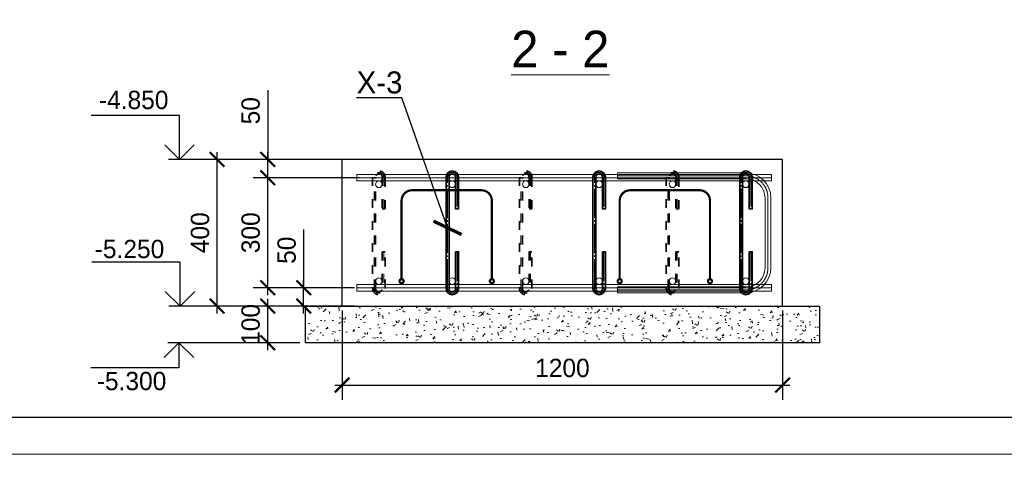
# Model space of a CAD drawing. Header units: millimetres. Extents: x -33345 to 4712671, y -3392 to 121473.
# Tile 130 of 256: x 789858 to 803271, y 44377 to 50426. Entities that reach past the tile are written whole.
import ezdxf
from ezdxf import colors
from ezdxf.entities.mleader import LeaderData, LeaderLine
from ezdxf.math import Vec2, Vec3

# ---------------------------------------------------------------- set-up
doc = ezdxf.new("R2010")
doc.units = ezdxf.units.MM
doc.linetypes.add('ACAD_ISO03W100', pattern=[30, 12, -18])
doc.linetypes.add('ГОСТ 2.303 5', pattern=[24, 20, -1.5, 1, -1.5])
doc.layers.add('_линия', color=7, linetype='Continuous')
doc.layers.add('СПДС_РАЗМЕРЫ', color=7, linetype='Continuous')
for name, color, linetype, lineweight in [('Lina', 7, 'Continuous', 20), ('w-hatch', 7, 'Continuous', 0), ('w-line', 7, 'Continuous', 0), ('w-Армирования', 172, 'Continuous', 30), ('КЖ Текст', 250, 'Continuous', 15), ('СПДС_w-ось', 4, 'Continuous', 0)]:
    doc.layers.add(name, color=color, linetype=linetype, lineweight=lineweight)
doc.styles.add('#_text', font='CS_Gost2304.shx')
doc.styles.add('ISO', font='isocpeui.ttf')
doc.styles.add('X-U-RW-01$0$StyleROMANS', font='GOTHIC.TTF')
doc.dimstyles.new('#_black', dxfattribs={"dimscale": 100, "dimtxt": 2.5, "dimasz": 2, "dimexe": 2, "dimexo": 0.625, "dimgap": 1, "dimtad": 1, "dimdec": 0, "dimtxsty": '#_text', "dimblk": 'ARCHTICK', "dimblk1": 'ARCHTICK', "dimblk2": 'DOT', "dimcen": 2.5, "dimdle": 1, "dimadec": 0, "dimazin": 2, "dimtfac": 0.75, "dimtdec": 0, "dimtmove": 1, "dimatfit": 3, "dimfxl": 1, "dimtfill": 1, "dimtolj": 1, "dimarcsym": 1})

# ---------------------------------------------------------------- blocks, each defined once
blk = doc.blocks.new('awe4tD')
at = {"layer": 'Lina', "ltscale": 10}
blk.add_lwpolyline([(-44239015, 22734378), (-44314815, 22734378), (-44314815, 22776378), (-44239015, 22776378)], close=True, dxfattribs=at)
at = {"layer": 'Lina', "lineweight": 30, "ltscale": 10}
blk.add_lwpolyline([(-44239515, 22734878), (-44312815, 22734878), (-44312815, 22775878), (-44239515, 22775878)], close=True, dxfattribs=at)
blk = doc.blocks.new('_ArchTick')
at = {"color": 0, "linetype": 'ByBlock', "const_width": 0.15}
blk.add_lwpolyline([(-0.5, -0.5), (0.5, 0.5)], dxfattribs=at)
blk = doc.blocks.new('*D3104')
at = {"layer": 'Defpoints', "color": 0, "transparency": 16777216}
for p in [(793236, 46521), (794479, 46521), (793508, 46021)]:
    blk.add_point(p, dxfattribs=at)
at = {"layer": 'СПДС_РАЗМЕРЫ', "color": 0, "lineweight": -2, "transparency": 16777216}
for p, q in [((793236, 45921), (793236, 46621)), ((794417, 46521), (793036, 46521)), ((793446, 46021), (793036, 46021))]:
    blk.add_line(p, q, dxfattribs=at)
at = {"layer": 'СПДС_РАЗМЕРЫ', "color": 0, "lineweight": 9, "transparency": 16777216, "insert": (793005, 46271), "char_height": 250, "attachment_point": 5, "rotation": 90, "style": 'X-U-RW-01$0$StyleROMANS', "bg_fill": 3, "box_fill_scale": 1.1, "bg_fill_color": 256, "bg_fill_true_color": 13158600, "bg_fill_transparency": 0}
blk.add_mtext('\\A1;100', dxfattribs=at)
at = {"layer": 'СПДС_РАЗМЕРЫ', "color": 0, "lineweight": -2, "transparency": 16777216, "xscale": 200, "yscale": 200, "zscale": 200}
for p, rotation in [((793236, 46521), 90), ((793236, 46021), 270)]:
    blk.add_blockref('_ArchTick', p, dxfattribs=dict(at, rotation=rotation))
blk = doc.blocks.new('_Dot')
at = {"color": 0, "linetype": 'ByBlock', "lineweight": -2}
blk.add_line((-0.5, 0), (-1, 0), dxfattribs=at)
at = {"color": 0, "linetype": 'ByBlock', "const_width": 0.5}
blk.add_lwpolyline([(-0.25, 0, 1), (0.25, 0, 1)], format="xyb", close=True, dxfattribs=at)
blk = doc.blocks.new('*D3105')
at = {"layer": 'Defpoints', "color": 0, "transparency": 16777216}
for p in [(792546, 48521), (794551, 48521), (794479, 46521)]:
    blk.add_point(p, dxfattribs=at)
at = {"layer": 'СПДС_РАЗМЕРЫ', "color": 0, "lineweight": -2, "transparency": 16777216}
for p, q in [((792546, 46421), (792546, 48621)), ((794488, 48521), (792346, 48521)), ((794417, 46521), (792346, 46521))]:
    blk.add_line(p, q, dxfattribs=at)
at = {"layer": 'СПДС_РАЗМЕРЫ', "color": 0, "lineweight": -2, "transparency": 16777216, "xscale": 200, "yscale": 200, "zscale": 200}
for p, rotation in [((792546, 48521), 90), ((792546, 46521), 270)]:
    blk.add_blockref('_ArchTick', p, dxfattribs=dict(at, rotation=rotation))
at = {"layer": 'СПДС_РАЗМЕРЫ', "color": 0, "lineweight": 9, "transparency": 16777216, "insert": (792315, 47521), "char_height": 250, "attachment_point": 5, "rotation": 90, "style": 'X-U-RW-01$0$StyleROMANS', "bg_fill": 3, "box_fill_scale": 1.1, "bg_fill_color": 256, "bg_fill_true_color": 13158600, "bg_fill_transparency": 0}
blk.add_mtext('\\A1;400', dxfattribs=at)
blk = doc.blocks.new('*D1736')
at = {"layer": 'Defpoints', "color": 0, "transparency": 16777216}
for p in [(793726, 46771), (794479, 46771), (794479, 46521)]:
    blk.add_point(p, dxfattribs=at)
at = {"layer": 'СПДС_РАЗМЕРЫ', "color": 0, "lineweight": -2, "transparency": 16777216}
for p, q in [((793726, 47563), (793726, 46771)), ((793726, 46421), (793726, 46871)), ((794417, 46771), (793526, 46771)), ((794417, 46521), (793526, 46521))]:
    blk.add_line(p, q, dxfattribs=at)
at = {"layer": 'СПДС_РАЗМЕРЫ', "color": 0, "lineweight": -2, "transparency": 16777216, "xscale": 200, "yscale": 200, "zscale": 200}
for p, rotation in [((793726, 46771), 90), ((793726, 46521), 270)]:
    blk.add_blockref('_ArchTick', p, dxfattribs=dict(at, rotation=rotation))
at = {"layer": 'СПДС_РАЗМЕРЫ', "color": 0, "lineweight": 9, "transparency": 16777216, "insert": (793495, 47282), "char_height": 250, "attachment_point": 5, "rotation": 90, "style": 'X-U-RW-01$0$StyleROMANS', "bg_fill": 3, "box_fill_scale": 1.1, "bg_fill_color": 256, "bg_fill_true_color": 13158600, "bg_fill_transparency": 0}
blk.add_mtext('\\A1;50', dxfattribs=at)
blk = doc.blocks.new('*D1737')
at = {"layer": 'Defpoints', "color": 0, "transparency": 16777216}
for p in [(793236, 48271), (794551, 48271), (794479, 46771)]:
    blk.add_point(p, dxfattribs=at)
at = {"layer": 'СПДС_РАЗМЕРЫ', "color": 0, "lineweight": -2, "transparency": 16777216}
for p, q in [((793236, 46671), (793236, 48371)), ((794488, 48271), (793036, 48271)), ((794417, 46771), (793036, 46771))]:
    blk.add_line(p, q, dxfattribs=at)
at = {"layer": 'СПДС_РАЗМЕРЫ', "color": 0, "lineweight": -2, "transparency": 16777216, "xscale": 200, "yscale": 200, "zscale": 200}
for p, rotation in [((793236, 48271), 90), ((793236, 46771), 270)]:
    blk.add_blockref('_ArchTick', p, dxfattribs=dict(at, rotation=rotation))
at = {"layer": 'СПДС_РАЗМЕРЫ', "color": 0, "lineweight": 9, "transparency": 16777216, "insert": (793005, 47521), "char_height": 250, "attachment_point": 5, "rotation": 90, "style": 'X-U-RW-01$0$StyleROMANS', "bg_fill": 3, "box_fill_scale": 1.1, "bg_fill_color": 256, "bg_fill_true_color": 13158600, "bg_fill_transparency": 0}
blk.add_mtext('\\A1;300', dxfattribs=at)
blk = doc.blocks.new('*D1738')
at = {"layer": 'Defpoints', "color": 0, "transparency": 16777216}
for p in [(793236, 48521), (794551, 48521), (794551, 48271)]:
    blk.add_point(p, dxfattribs=at)
at = {"layer": 'СПДС_РАЗМЕРЫ', "color": 0, "lineweight": -2, "transparency": 16777216}
for p, q in [((793236, 49464), (793236, 48521)), ((793236, 48171), (793236, 48621)), ((794488, 48521), (793036, 48521)), ((794488, 48271), (793036, 48271))]:
    blk.add_line(p, q, dxfattribs=at)
at = {"layer": 'СПДС_РАЗМЕРЫ', "color": 0, "lineweight": -2, "transparency": 16777216, "xscale": 200, "yscale": 200, "zscale": 200}
for p, rotation in [((793236, 48521), 90), ((793236, 48271), 270)]:
    blk.add_blockref('_ArchTick', p, dxfattribs=dict(at, rotation=rotation))
at = {"layer": 'СПДС_РАЗМЕРЫ', "color": 0, "lineweight": 9, "transparency": 16777216, "insert": (793005, 49184), "char_height": 250, "attachment_point": 5, "rotation": 90, "style": 'X-U-RW-01$0$StyleROMANS', "bg_fill": 3, "box_fill_scale": 1.1, "bg_fill_color": 256, "bg_fill_true_color": 13158600, "bg_fill_transparency": 0}
blk.add_mtext('\\A1;50', dxfattribs=at)
blk = doc.blocks.new('*D3106')
at = {"layer": 'Defpoints', "color": 0, "transparency": 16777216}
for p in [(794251, 46521), (800251, 46521), (800251, 45445)]:
    blk.add_point(p, dxfattribs=at)
at = {"layer": 'СПДС_РАЗМЕРЫ', "color": 0, "lineweight": -2, "transparency": 16777216}
for p, q in [((794251, 46459), (794251, 45245)), ((800251, 46459), (800251, 45245)), ((794151, 45445), (800351, 45445))]:
    blk.add_line(p, q, dxfattribs=at)
at = {"layer": 'СПДС_РАЗМЕРЫ', "color": 0, "lineweight": -2, "transparency": 16777216, "xscale": 200, "yscale": 200, "zscale": 200, "rotation": 180}
blk.add_blockref('_ArchTick', (794251, 45445), dxfattribs=at)
at = {"layer": 'СПДС_РАЗМЕРЫ', "color": 0, "lineweight": -2, "transparency": 16777216, "xscale": 200, "yscale": 200, "zscale": 200}
blk.add_blockref('_ArchTick', (800251, 45445), dxfattribs=at)
at = {"layer": 'СПДС_РАЗМЕРЫ', "color": 0, "lineweight": 9, "transparency": 16777216, "insert": (797251, 45676), "char_height": 250, "attachment_point": 5, "style": 'X-U-RW-01$0$StyleROMANS', "bg_fill": 3, "box_fill_scale": 1.1, "bg_fill_color": 256, "bg_fill_true_color": 13158600, "bg_fill_transparency": 0}
blk.add_mtext('\\A1;1200', dxfattribs=at)

msp = doc.modelspace()

# ---------------------------------------------------------------- linework, layer by layer
at = {"linetype": 'Continuous', "lineweight": 25, "ltscale": 100}
for p, q in [((792033.018, 49121.363), (790830.518, 49121.363)), ((792033.018, 48521.363), (792033.018, 49121.363)), ((792041.549, 47121.363), (790839.049, 47121.363)), ((792041.549, 46521.363), (792041.549, 47121.363)), ((792027.643, 46021.363), (792027.643, 45677.747)), ((792027.643, 45677.747), (790825.143, 45677.747))]:
    msp.add_line(p, q, dxfattribs=at)
at = {"color": 0, "lineweight": 30, "ltscale": 100}
msp.add_lwpolyline([(800251.053, 48521.363), (798101.053, 48521.363), (794251.053, 48521.363)], dxfattribs=at)
at = {"color": 177, "true_color": 0x293189, "const_width": 30}
for points in [[(795059.716, 46882.079), (795059.716, 47957.289, -0.40493117), (795198.22, 48100.269), (796148.229, 48100.269, -0.406748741), (796289.474, 47962.587), (796289.474, 46882.079)], [(798031.297, 46882.079), (798031.297, 47957.289, -0.40493117), (798169.801, 48100.269), (799119.809, 48100.269, -0.406748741), (799261.054, 47962.587), (799261.054, 46882.079)], [(795059.716, 46888.315, -1), (795059.716, 46833.081, -1), (795059.716, 46888.315, -1)], [(796289.474, 46888.315, -1), (796289.474, 46833.081, -1), (796289.474, 46888.315, -1)], [(798031.297, 46888.315, -1), (798031.297, 46833.081, -1), (798031.297, 46888.315, -1)], [(799261.054, 46888.315, -1), (799261.054, 46833.081, -1), (799261.054, 46888.315, -1)]]:
    msp.add_lwpolyline(points, format="xyb", dxfattribs=at)
at = {"linetype": 'Continuous', "lineweight": 25, "ltscale": 100}
msp.add_lwpolyline([(792227.643, 45821.363), (792027.643, 46021.363), (791827.643, 45821.363)], dxfattribs=at)
at = {"layer": 'w-line', "color": 0, "lineweight": 30, "ltscale": 100}
msp.add_lwpolyline([(800251.053, 46521.363), (800251.053, 48521.363)], dxfattribs=at)
at = {"layer": 'w-Армирования', "color": 0, "lineweight": 15, "ltscale": 100}
for points in [[(794451.053, 48316.363), (800101.053, 48316.363), (800101.053, 48226.363), (794451.053, 48226.363)], [(794451.053, 46726.363), (800101.053, 46726.363), (800101.053, 46816.363), (794451.053, 46816.363)]]:
    msp.add_lwpolyline(points, dxfattribs=at)
at = {"layer": 'w-Армирования', "color": 0, "linetype": 'ACAD_ISO03W100', "lineweight": 35, "ltscale": 10}
for points in [[(794796.053, 47262.096), (794796.053, 46761.363, -1), (794706.053, 46761.363), (794706.053, 48278.839, -1), (794796.053, 48278.839), (794796.053, 47846.051), (794836.053, 47846.051), (794836.053, 48278.839, 1), (794666.053, 48278.839), (794666.053, 46761.363, 1), (794836.053, 46761.363), (794836.053, 47262.096)], [(796796.053, 47262.096), (796796.053, 46761.363, -1), (796706.053, 46761.363), (796706.053, 48278.839, -1), (796796.053, 48278.839), (796796.053, 47846.051), (796836.053, 47846.051), (796836.053, 48278.839, 1), (796666.053, 48278.839), (796666.053, 46761.363, 1), (796836.053, 46761.363), (796836.053, 47262.096)], [(798796.053, 47262.096), (798796.053, 46761.363, -1), (798706.053, 46761.363), (798706.053, 48278.839, -1), (798796.053, 48278.839), (798796.053, 47846.051), (798836.053, 47846.051), (798836.053, 48278.839, 1), (798666.053, 48278.839), (798666.053, 46761.363, 1), (798836.053, 46761.363), (798836.053, 47262.096)]]:
    msp.add_lwpolyline(points, format="xyb", close=True, dxfattribs=at)
at = {"layer": 'w-Армирования', "color": 0, "lineweight": 35, "ltscale": 20}
for points in [[(795796.053, 47262.096), (795796.053, 46761.363, -1), (795706.053, 46761.363), (795706.053, 48278.839, -1), (795796.053, 48278.839), (795796.053, 47846.051), (795836.053, 47846.051), (795836.053, 48278.839, 1), (795666.053, 48278.839), (795666.053, 46761.363, 1), (795836.053, 46761.363), (795836.053, 47262.096)], [(797796.053, 47262.096), (797796.053, 46761.363, -1), (797706.053, 46761.363), (797706.053, 48278.839, -1), (797796.053, 48278.839), (797796.053, 47846.051), (797836.053, 47846.051), (797836.053, 48278.839, 1), (797666.053, 48278.839), (797666.053, 46761.363, 1), (797836.053, 46761.363), (797836.053, 47262.096)], [(799796.053, 47262.096), (799796.053, 46761.363, -1), (799706.053, 46761.363), (799706.053, 48278.839, -1), (799796.053, 48278.839), (799796.053, 47846.051), (799836.053, 47846.051), (799836.053, 48278.839, 1), (799666.053, 48278.839), (799666.053, 46761.363, 1), (799836.053, 46761.363), (799836.053, 47262.096)]]:
    msp.add_lwpolyline(points, format="xyb", close=True, dxfattribs=at)
at = {"layer": 'w-Армирования', "color": 0, "lineweight": 15, "ltscale": 100}
msp.add_lwpolyline([(798001.473, 46701.363), (799751.053, 46701.363, 0.414213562), (800091.053, 47041.363), (800091.053, 47997.043, 0.414213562), (799751.053, 48337.043), (798001.016, 48337.043), (798001.016, 48257.043), (799751.053, 48257.043, -0.414213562), (800011.053, 47997.043), (800011.053, 47041.363, -0.414213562), (799751.053, 46781.363), (798001.473, 46781.363)], format="xyb", close=True, dxfattribs=at)
for centre in [(794751.053, 48181.363), (795751.053, 48181.363), (796751.053, 48181.363), (797751.053, 48181.363), (798751.053, 48181.363), (799751.053, 48181.363), (794751.053, 46861.363), (795751.053, 46861.363), (796751.053, 46861.363), (797751.053, 46861.363), (798751.053, 46861.363), (799751.053, 46861.363)]:
    msp.add_circle(centre, 45, dxfattribs=at)
at = {"layer": 'СПДС_w-ось', "color": 0, "linetype": 'ACAD_ISO03W100', "lineweight": 5, "ltscale": 10}
for points in [[(794816.053, 47262.096), (794816.053, 46761.363, -1), (794686.053, 46761.363), (794686.053, 48278.839, -1), (794816.053, 48278.839), (794816.053, 47846.051)], [(796816.053, 47262.096), (796816.053, 46761.363, -1), (796686.053, 46761.363), (796686.053, 48278.839, -1), (796816.053, 48278.839), (796816.053, 47846.051)], [(798816.053, 47262.096), (798816.053, 46761.363, -1), (798686.053, 46761.363), (798686.053, 48278.839, -1), (798816.053, 48278.839), (798816.053, 47846.051)]]:
    msp.add_lwpolyline(points, format="xyb", dxfattribs=at)
at = {"layer": 'СПДС_w-ось', "color": 0, "linetype": 'ГОСТ 2.303 5', "lineweight": 5, "ltscale": 20}
for points in [[(795816.053, 47262.096), (795816.053, 46761.363, -1), (795686.053, 46761.363), (795686.053, 48278.839, -1), (795816.053, 48278.839), (795816.053, 47846.051)], [(797816.053, 47262.096), (797816.053, 46761.363, -1), (797686.053, 46761.363), (797686.053, 48278.839, -1), (797816.053, 48278.839), (797816.053, 47846.051)], [(799816.053, 47262.096), (799816.053, 46761.363, -1), (799686.053, 46761.363), (799686.053, 48278.839, -1), (799816.053, 48278.839), (799816.053, 47846.051)]]:
    msp.add_lwpolyline(points, format="xyb", dxfattribs=at)
at = {"layer": 'СПДС_w-ось', "color": 1, "linetype": 'ГОСТ 2.303 5', "lineweight": 5}
msp.add_lwpolyline([(798001.016, 48297.043), (799751.053, 48297.043, -0.414213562), (800051.053, 47997.043), (800051.053, 47041.363, -0.414213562), (799751.053, 46741.363), (798001.473, 46741.363)], format="xyb", dxfattribs=at)
for points in [[(794451.053, 48271.363), (800101.053, 48271.363)], [(800101.053, 46771.363), (794451.053, 46771.363)]]:
    msp.add_lwpolyline(points, dxfattribs=at)

# ---------------------------------------------------------------- block references
msp.add_blockref('awe4tD', (45061303.28, -22689876.566))

# ---------------------------------------------------------------- texts
at = {"linetype": 'Continuous', "lineweight": 25, "ltscale": 100, "style": 'X-U-RW-01$0$StyleROMANS'}
for s, p in [('-4.850', (790936.446, 49206.754)), ('-5.250', (790879.65, 47174.659)), ('-5.300', (790907.425, 45374.451))]:
    msp.add_text(s, height=250, dxfattribs=at).set_placement(p)
at = {"layer": '_линия', "color": 18, "lineweight": 0, "true_color": 0x260000, "insert": (796553.614, 50275.348), "char_height": 500, "width": 1937.63346, "attachment_point": 1, "style": 'X-U-RW-01$0$StyleROMANS'}
msp.add_mtext('{\\L2 - 2 }', dxfattribs=at)
at = {"layer": 'КЖ Текст', "color": 0, "char_height": 350, "attachment_point": 5, "style": 'X-U-RW-01$0$StyleROMANS'}
for insert, width in [((691072.163, 47581.363), 36452.73295), ((769121.984, 47489.312), 56703.26806)]:
    msp.add_mtext('\\pi-687.015,l700,t700;1.^IДанный лист читать совместно с л. \\P2.^IВязку поперечных стержней (хомутов) во всех пересечениях с рабочей арматурой проводить отожжённой стальной проволокой диаметром 0.8-1.2мм. \\P3.^IКонцы поперечных стержней (хомутов) заводить в тело бетона на длину не менее 50мм.\\P4.^IКонцы продольных стержней заанкеровать в торцевые колонны на длину 40d (d-длина арматурного стержня).\\P5.^IМарка стали для арматуры АIII и АI должно быть 25Г2С или 35ГС по ГОСТ 14098-91\\P{\\A1;\\C256;6.^IПосле распалубливания боковые и верхние поверхности фундамента, соприкасающиеся с грунтом, обклеить полиизолом выступающими снизу фундамента. }', dxfattribs=dict(at, insert=insert, width=width))

# ---------------------------------------------------------------- next in the draw order: dimensions: what is measured, and where the dimension line sits
at = {"layer": 'СПДС_РАЗМЕРЫ', "color": 0, "lineweight": 9}
dim = msp.add_linear_dim(base=(793236.207, 46521.363), p1=(793508.426, 46021.363), p2=(794479.066, 46521.363), angle=90, dimstyle='#_black', override={"dimlfac": 0.2, "dimtxsty": 'X-U-RW-01$0$StyleROMANS'}, dxfattribs=at)
dim.commit()
dim.dimension.update_dxf_attribs({"geometry": '*D3104', "text_midpoint": (793236.207, 46271.363), "dimtype": 160})

# ---------------------------------------------------------------- next in the draw order: linework, layer by layer
at = {"linetype": 'Continuous', "lineweight": 25, "ltscale": 100}
msp.add_line((793675.545, 46021.363), (791877.643, 46021.363), dxfattribs=at)

# ---------------------------------------------------------------- next in the draw order: dimensions: what is measured, and where the dimension line sits
at = {"layer": 'СПДС_РАЗМЕРЫ', "color": 0, "lineweight": 9}
dim = msp.add_linear_dim(base=(792546.389, 48521.363), p1=(794479.066, 46521.363), p2=(794550.995, 48521.363), angle=90, dimstyle='#_black', override={"dimlfac": 0.2, "dimtxsty": 'X-U-RW-01$0$StyleROMANS'}, dxfattribs=at)
dim.commit()
dim.dimension.update_dxf_attribs({"geometry": '*D3105', "text_midpoint": (792315.1, 47521.363)})

# ---------------------------------------------------------------- next in the draw order: linework, layer by layer
at = {"linetype": 'Continuous', "lineweight": 25, "ltscale": 100}
msp.add_line((793136.207, 46521.363), (791891.549, 46521.363), dxfattribs=at)
for points in [[(791833.018, 48721.363), (792033.018, 48521.363), (792233.017, 48721.363)], [(791841.549, 46721.363), (792041.549, 46521.363), (792241.549, 46721.363)]]:
    msp.add_lwpolyline(points, dxfattribs=at)

# ---------------------------------------------------------------- next in the draw order: dimensions: what is measured, and where the dimension line sits
at = {"layer": 'СПДС_РАЗМЕРЫ', "color": 0, "lineweight": 9}
dim = msp.add_linear_dim(base=(793726.387, 46771.363), p1=(794479.066, 46521.363), p2=(794479.066, 46771.363), angle=90, dimstyle='#_black', override={"dimlfac": 0.2, "dimtxsty": 'X-U-RW-01$0$StyleROMANS'}, dxfattribs=at)
dim.commit()
dim.dimension.update_dxf_attribs({"geometry": '*D1736', "text_midpoint": (793806.178, 47282.496), "dimtype": 160})

# ---------------------------------------------------------------- next in the draw order: hatches: boundary and pattern name
at = {"layer": 'w-hatch', "ltscale": 100}
h = msp.add_hatch(dxfattribs=at)
h.set_pattern_fill('AR-CONC', color=0, scale=2)
h.set_pattern_definition([(50, (222598789.26, -49678175.74), (364.369338, -31.87817108), [38.1, -419.1]), (355, (222598789.26, -49678175.74), (-70.48684285, 382.1136905), [30.48, -335.28116834]), (100.4514447, (222598819.62, -49678178.4), (293.8824942, 350.2355038), [32.3800176, -356.1804892]), (46.1842, (222598789.26, -49678074.14), (542.1580818, -84.0846559), [57.15, -628.65]), (96.6355576, (222598834.44, -49678081.15), (474.8082681, 494.8522492), [48.5700463, -534.2712163]), (351.18415117, (222598789.26, -49678074.14), (474.8082681, 494.8522492), [45.7199341, -502.9194638]), (21, (222598840.06, -49678099.54), (303.22878254, -204.53039637), [38.1, -419.1]), (326, (222598840.06, -49678099.54), (123.6040567, 368.37593224), [30.48, -335.28]), (71.451445, (222598865.33, -49678116.6), (426.83283856, 163.84553777), [32.3800176, -356.1798752]), (37.5, (222598789.26, -49678175.74), (6.1772065, 169.11007775), [0, -331.216, 0, -340.36, 0, -336.55]), (7.5, (222598789.26, -49678175.74), (133.63932502, 200.36114964), [0, -194.056, 0, -323.596, 0, -128.27]), (327.5, (222598675.97, -49678175.74), (271.18119033, -11.457487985), [0, -127, 0, -396.24, 0, -525.78]), (317.5, (222598625.17, -49678175.74), (296.25836277, 50.85298207), [0, -165.1, 0, -263.144, 0, -373.38])])
h.paths.add_polyline_path([(793751.053, 46021.363), (793751.053, 46521.363), (800751.053, 46521.363), (800751.053, 46021.363)])

# ---------------------------------------------------------------- next in the draw order: linework, layer by layer
at = {"layer": 'w-Армирования', "color": 0, "ltscale": 100}
msp.add_lwpolyline([(793751.053, 46521.363), (800751.053, 46521.363), (800751.053, 46021.363), (793751.053, 46021.363), (793751.053, 46521.363)], dxfattribs=at)

# ---------------------------------------------------------------- next in the draw order: dimensions: what is measured, and where the dimension line sits
at = {"layer": 'СПДС_РАЗМЕРЫ', "color": 0, "lineweight": 9}
dim = msp.add_linear_dim(base=(793236.207, 48271.363), p1=(794479.066, 46771.363), p2=(794550.995, 48271.363), angle=90, dimstyle='#_black', override={"dimlfac": 0.2, "dimtxsty": 'X-U-RW-01$0$StyleROMANS'}, dxfattribs=at)
dim.commit()
dim.dimension.update_dxf_attribs({"geometry": '*D1737', "text_midpoint": (793004.919, 47521.363)})

# ---------------------------------------------------------------- next in the draw order: linework, layer by layer
at = {"color": 0, "lineweight": 13, "ltscale": 100}
msp.add_lwpolyline([(794451.053, 46816.363), (794451.053, 46726.363)], dxfattribs=at)

# ---------------------------------------------------------------- next in the draw order: dimensions: what is measured, and where the dimension line sits
at = {"layer": 'СПДС_РАЗМЕРЫ', "color": 0, "lineweight": 9}
dim = msp.add_linear_dim(base=(793236.207, 48521.363), p1=(794550.995, 48271.363), p2=(794550.995, 48521.363), angle=90, dimstyle='#_black', override={"dimlfac": 0.2, "dimtxsty": 'X-U-RW-01$0$StyleROMANS'}, dxfattribs=at)
dim.commit()
dim.dimension.update_dxf_attribs({"geometry": '*D1738', "text_midpoint": (793081.567, 49183.83), "dimtype": 160})

# ---------------------------------------------------------------- next in the draw order: linework, layer by layer
at = {"linetype": 'Continuous', "lineweight": 25, "ltscale": 100}
msp.add_line((795070.037, 48521.363), (791883.018, 48521.363), dxfattribs=at)
at = {"color": 0, "lineweight": 30, "ltscale": 100}
msp.add_lwpolyline([(794251.053, 46521.363), (794251.053, 48521.363)], dxfattribs=at)
at = {"color": 0, "lineweight": 13, "ltscale": 100}
msp.add_lwpolyline([(794451.053, 48316.363), (794451.053, 48226.363)], dxfattribs=at)

# ---------------------------------------------------------------- next in the draw order: leaders
ml = msp.add_multileader_mtext('Standard')
ml.set_content('Х-3', color=256, style='X-U-RW-01$0$StyleROMANS')
ml.set_leader_properties()
ml.set_arrow_properties(name='ARCHTICK')
ml.build(insert=Vec2(0, 0))
ml.multileader.update_dxf_attribs({"text_left_attachment_type": 6, "text_right_attachment_type": 6, "dogleg_length": 0.36, "arrow_head_size": 300, "scale": 2})
ctx = ml.context
ctx.base_point, ctx.scale, ctx.char_height, ctx.arrow_head_size, ctx.landing_gap_size, ctx.plane_origin = Vec3(794458.628, 49360.061), 2, 300, 300, 4, Vec3(794316.49, 55840.556)
ctx.left_attachment, ctx.right_attachment, ctx.text_align_type = 6, 6, 1
notes = []
notes.append((ctx, [(1, (1, 1, 0), (795061.638, 49360.061), (-1, 0), 0.72, [(1, [(795686.053, 47588.083)], 0, [])])]))
ctx.mtext.insert, ctx.mtext.width, ctx.mtext.alignment, ctx.mtext.flow_direction = Vec3(794759.773, 49720.061), 8493.30332, 2, 5
for ctx, leaders in notes:
    for number, flags, end, landing, length, lines in leaders:
        leader = LeaderData()
        leader.index, (leader.has_last_leader_line, leader.has_dogleg_vector, leader.attachment_direction) = number, flags
        leader.last_leader_point, leader.dogleg_vector, leader.dogleg_length = Vec3(end), Vec3(landing), length
        for number, points, colour, breaks in lines:
            line = LeaderLine()
            line.index, line.vertices, line.color, line.breaks = number, Vec3.list(points), colors.encode_raw_color(colour), breaks
            leader.lines.append(line)
        ctx.leaders.append(leader)

# ---------------------------------------------------------------- next in the draw order: dimensions: what is measured, and where the dimension line sits
at = {"layer": 'СПДС_РАЗМЕРЫ', "color": 0, "lineweight": 9}
dim = msp.add_linear_dim(base=(800251.053, 45444.917), p1=(794251.053, 46521.363), p2=(800251.053, 46521.363), dimstyle='#_black', override={"dimlfac": 0.2, "dimtxsty": 'X-U-RW-01$0$StyleROMANS'}, dxfattribs=at)
dim.commit()
dim.dimension.update_dxf_attribs({"geometry": '*D3106', "text_midpoint": (797251.053, 45676.205)})

# ---------------------------------------------------------------- next in the draw order: texts
at = {"insert": (328516.802, 47688.501), "char_height": 300, "width": 15750.75644, "attachment_point": 1, "style": 'ISO'}
msp.add_mtext('\\pi2734.5;{\\H1.33333x;Примечание:\\H1.25003x; \\P\\pi0;}1. Данный лист читать совместно с листом {\\C1;КР-3.\\P}2. Бетонирование допускается после установки всех выпускаемых стержней в вертикальные конструкции.', dxfattribs=at)

doc.saveas('drawing.dxf')
